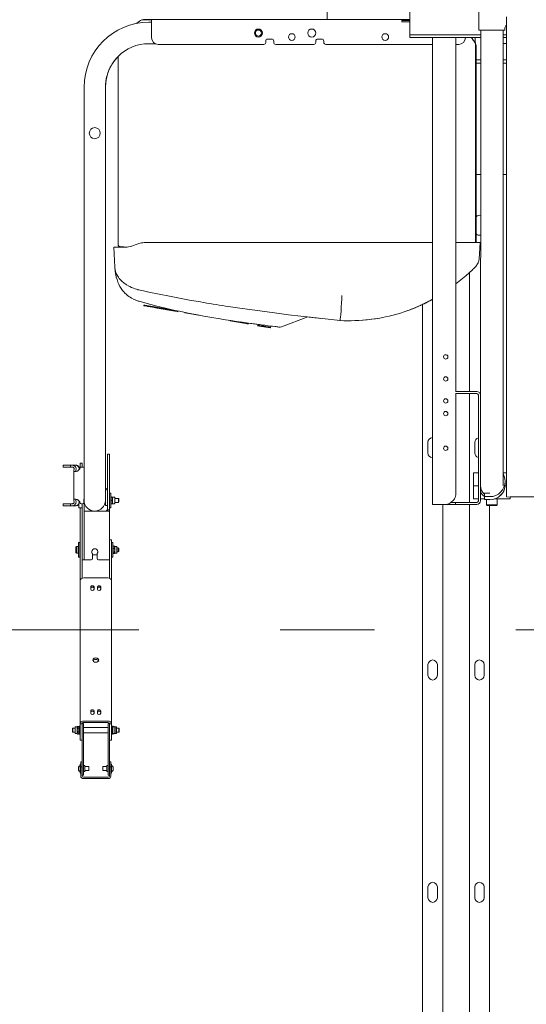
# Model space of a CAD drawing. Header units: millimetres. Extents: x -47038 to 86296, y -75637 to 48966.
# Tile 64 of 174: x -37646 to -36888, y 29219 to 30694. Entities that reach past the tile are written whole.
import ezdxf

# ---------------------------------------------------------------- set-up
doc = ezdxf.new("R2010")
doc.units = ezdxf.units.MM
doc.linetypes.add('Przerywana podwójnie', pattern=[109.361107, 52.916665, -21.166666, 14.111111, -21.166666])
doc.layers.add('00 - nowa technologia myjni_Nr_pióra__95', color=7, linetype='Continuous', lineweight=20, true_color=0x7c7c7c)
doc.layers.add('410-K Osie główne_Nr_pióra__95', color=7, linetype='Continuous', lineweight=20, true_color=0x7c7c7c)
doc.layers.add('XREF', color=8, linetype='Continuous', lineweight=9)

# ---------------------------------------------------------------- blocks, each defined once
blk = doc.blocks.new('parter 2025.10.15')
at = {"layer": '00 - nowa technologia myjni_Nr_pióra__95', "color": 8, "linetype": 'Continuous', "lineweight": 5}
for p, q in [((127.47, 2538.33), (127.47, 2525.17)), ((139.87, 2523.27), (139.87, 2531.59)), ((139.87, 2523.27), (139.87, 2531.59)), ((150.19, 2523.63), (150.19, 2529.13)), ((150.19, 2529.13), (150.19, 2523.63)), ((101.17, 2525.18), (99.95, 2525.18)), ((99.98, 2525.17), (99.95, 2525.17)), ((101.17, 2525.17), (99.98, 2525.17)), ((101.17, 2524.78), (100.77, 2524.78)), ((101.17, 2525.18), (101.17, 2524.44)), ((139.87, 2525.18), (101.17, 2525.18)), ((130.67, 2525.18), (139.87, 2525.18)), ((138.67, 2525.02), (138.67, 2524.89)), ((138.72, 2525.05), (139.87, 2525.05)), ((139.87, 2524.85), (138.72, 2524.85)), ((154.34, 2525.62), (154.33, 2453.69)), ((101.17, 2524.44), (101.17, 2522.48)), ((139.87, 2523.27), (139.87, 2522.93)), ((139.87, 2523.27), (139.87, 2522.93)), ((154.09, 2523.63), (150.19, 2523.63)), ((150.19, 2523.63), (150.49, 2523.63)), ((150.44, 2455.37), (150.46, 2523.63)), ((154.09, 2523.63), (153.79, 2523.63)), ((153.81, 2455.37), (153.83, 2523.63)), ((154.09, 2523.63), (154.09, 2523.93)), ((154.09, 2523.63), (154.09, 2523.93)), ((118.27, 2521.98), (118.27, 2521.78)), ((119.17, 2522.28), (118.57, 2522.28)), ((119.47, 2521.78), (119.47, 2521.98)), ((125.77, 2521.98), (125.77, 2521.78)), ((126.67, 2522.28), (126.07, 2522.28)), ((126.97, 2521.78), (126.97, 2521.98)), ((141.37, 2522.93), (139.87, 2522.93)), ((139.87, 2522.53), (139.87, 2522.93)), ((141.37, 2522.93), (139.87, 2522.93)), ((139.87, 2522.53), (139.87, 2522.93)), ((141.37, 2522.53), (139.87, 2522.53)), ((141.37, 2522.53), (139.87, 2522.53)), ((150.46, 2522.93), (141.37, 2522.93)), ((150.46, 2522.93), (141.37, 2522.93)), ((150.46, 2522.53), (141.37, 2522.53)), ((150.46, 2522.53), (141.37, 2522.53)), ((143.22, 2452.58), (143.22, 2522.53)), ((146.72, 2469.48), (146.72, 2522.53)), ((148.17, 2522.48), (148.17, 2522.53)), ((149.64, 2521.98), (149.61, 2522.53)), ((149.64, 2521.96), (149.64, 2521.98)), ((149.66, 2521.68), (149.64, 2521.96)), ((149.67, 2521.44), (149.66, 2521.68)), ((154.34, 2522.93), (153.83, 2522.93)), ((154.34, 2522.93), (153.83, 2522.93)), ((154.34, 2522.53), (153.83, 2522.53)), ((154.34, 2522.53), (153.83, 2522.53)), ((101.73, 2521.58), (100.77, 2521.58)), ((102.17, 2521.48), (117.97, 2521.48)), ((119.77, 2521.48), (125.47, 2521.48)), ((127.27, 2521.48), (143.22, 2521.48)), ((146.72, 2521.48), (147.17, 2521.48)), ((149.67, 2521.4), (149.67, 2521.4)), ((149.67, 2521.37), (149.67, 2521.4)), ((149.67, 2491.81), (149.67, 2521.37)), ((149.77, 2521.3), (149.77, 2520.82)), ((149.77, 2520.8), (149.77, 2520.7)), ((149.77, 2491.81), (149.77, 2520.7)), ((154.34, 2521.63), (153.83, 2521.63)), ((96.17, 2519.67), (96.17, 2491.49)), ((149.77, 2519.18), (150.46, 2519.18)), ((153.83, 2519.18), (154.33, 2519.18)), ((154.33, 2519.18), (154.34, 2519.18)), ((150.46, 2518.68), (149.77, 2518.68)), ((154.33, 2518.68), (153.83, 2518.68)), ((154.33, 2518.68), (154.34, 2518.68)), ((91.07, 2461.28), (91.07, 2515.08)), ((94.27, 2515.08), (94.27, 2461.28)), ((94.27, 2461.28), (94.27, 2515.08)), ((149.77, 2501.98), (150.45, 2501.98)), ((153.82, 2501.98), (154.34, 2501.98)), ((95.55, 2491.11), (95.51, 2491.11)), ((95.51, 2491.11), (95.68, 2488.12)), ((97.23, 2491.11), (95.55, 2491.11)), ((96.17, 2491.49), (96.17, 2491.49)), ((96.17, 2491.49), (96.17, 2491.48)), ((96.45, 2491.19), (97.58, 2491.13)), ((96.45, 2491.18), (97.55, 2491.13)), ((100.4, 2491.81), (100.47, 2491.81)), ((100.47, 2491.81), (143.22, 2491.81)), ((121.26, 2491.81), (121.54, 2491.81)), ((124.29, 2491.81), (124.58, 2491.81)), ((148.32, 2491.81), (146.72, 2491.81)), ((150.3, 2491.81), (148.32, 2491.81)), ((150.22, 2489.33), (150.37, 2491.81)), ((150.3, 2491.81), (150.37, 2491.81)), ((150.22, 2489.32), (150.22, 2489.33)), ((149.25, 2487.74), (149.22, 2487.7)), ((95.73, 2487.48), (95.73, 2487.54)), ((148.77, 2487.29), (148.77, 2469.48)), ((99.19, 2484.73), (99.2, 2484.73)), ((99.28, 2483), (99.28, 2483)), ((99.28, 2483), (99.3, 2483)), ((100.01, 2482.34), (100.03, 2482.44)), ((100.01, 2482.34), (100.15, 2482.32)), ((100.03, 2482.44), (100.16, 2482.42)), ((100.14, 2482.32), (100.16, 2482.42)), ((100.14, 2482.32), (100.16, 2482.42)), ((100.14, 2482.32), (100.15, 2482.32)), ((100.15, 2482.32), (100.16, 2482.42)), ((100.15, 2482.32), (105, 2481.46)), ((100.16, 2482.42), (105.01, 2481.56)), ((100.16, 2482.42), (100.16, 2482.42)), ((100.57, 2482.24), (101.31, 2482.11)), ((100.85, 2482.57), (100.86, 2482.57)), ((101.31, 2482.11), (102.03, 2481.99)), ((102.03, 2481.99), (104.65, 2481.52)), ((141.44, 2482.38), (141.49, 2482.4)), ((141.49, 2482.4), (141.6, 2482.46)), ((141.77, 2482.54), (141.77, 2135.4)), ((142.17, 2482.73), (142.3, 2482.8)), ((105, 2481.46), (105.01, 2481.56)), ((105, 2481.46), (105.12, 2481.44)), ((105.01, 2481.56), (105.14, 2481.54)), ((105.12, 2481.44), (105.14, 2481.54)), ((106.16, 2481.26), (106.17, 2481.33)), ((108.49, 2480.85), (106.16, 2481.26)), ((108.49, 2480.85), (108.49, 2480.88)), ((124.6, 2480.65), (120.62, 2479.18)), ((112.91, 2480.07), (112.92, 2480.13)), ((115.58, 2479.6), (112.91, 2480.07)), ((115.6, 2479.7), (114.43, 2479.9)), ((115.58, 2479.6), (115.6, 2479.7)), ((115.63, 2479.59), (115.58, 2479.6)), ((115.65, 2479.69), (115.6, 2479.7)), ((115.63, 2479.59), (115.65, 2479.69)), ((115.63, 2479.59), (115.65, 2479.69)), ((115.63, 2479.59), (115.65, 2479.69)), ((115.63, 2479.59), (115.65, 2479.69)), ((115.63, 2479.59), (115.65, 2479.69)), ((115.63, 2479.59), (115.65, 2479.69)), ((115.63, 2479.59), (115.65, 2479.69)), ((116.79, 2479.57), (116.8, 2479.57)), ((117.06, 2479.34), (117.08, 2479.43)), ((117.34, 2479.29), (117.06, 2479.34)), ((117.36, 2479.38), (117.08, 2479.43)), ((117.34, 2479.29), (117.36, 2479.38)), ((118.92, 2479.01), (117.34, 2479.29)), ((117.35, 2479.5), (117.57, 2479.47)), ((118.94, 2479.11), (117.36, 2479.38)), ((118.28, 2479.38), (118.27, 2479.38)), ((118.28, 2479.38), (118.27, 2479.38)), ((118.28, 2479.38), (118.27, 2479.38)), ((118.28, 2479.38), (118.27, 2479.38)), ((118.28, 2479.38), (118.27, 2479.38)), ((118.28, 2479.38), (118.27, 2479.38)), ((118.28, 2479.38), (118.27, 2479.38)), ((118.28, 2479.38), (118.27, 2479.38)), ((118.92, 2479.01), (118.94, 2479.11)), ((118.96, 2479), (118.92, 2479.01)), ((118.98, 2479.1), (118.94, 2479.11)), ((118.96, 2479), (118.98, 2479.1)), ((120.62, 2479.18), (120.62, 2479.18)), ((129.42, 2480.12), (129.42, 2480.11)), ((132.84, 2480.18), (132.84, 2480.17)), ((132.94, 2480.18), (132.94, 2480.18)), ((146.77, 2469.48), (146.67, 2469.48)), ((146.77, 2469.18), (146.67, 2469.18)), ((146.72, 2453.99), (146.72, 2469.18)), ((149.87, 2469.48), (146.77, 2469.48)), ((149.87, 2469.18), (146.77, 2469.18)), ((148.77, 2469.18), (148.77, 2452.88)), ((150.12, 2468.93), (150.12, 2453.13)), ((150.42, 2453.13), (150.42, 2468.93)), ((91.07, 2453.17), (91.07, 2461.28)), ((94.27, 2453.18), (94.27, 2461.28)), ((94.27, 2461.28), (94.27, 2457.4)), ((142.57, 2460.28), (142.57, 2461.88)), ((149.57, 2460.28), (149.57, 2461.88)), ((150.44, 2461.49), (150.42, 2461.47)), ((94.57, 2459.08), (94.57, 2460.08)), ((94.57, 2460.08), (94.87, 2460.08)), ((94.87, 2459.08), (94.87, 2460.08)), ((150.42, 2461.1), (150.42, 2458.82)), ((88.36, 2458.48), (87.92, 2458.48)), ((87.92, 2458.18), (87.92, 2458.48)), ((88.36, 2458.48), (89.05, 2458.48)), ((89.05, 2458.48), (89.27, 2458.48)), ((89.05, 2458.48), (89.05, 2458.18)), ((89.74, 2458.48), (89.27, 2458.48)), ((89.75, 2458.48), (89.82, 2458.48)), ((90.47, 2458.78), (90.47, 2458.28)), ((90.77, 2458.78), (90.47, 2458.78)), ((90.47, 2458.28), (90.47, 2458.07)), ((90.77, 2458.78), (90.77, 2458.28)), ((90.77, 2458.28), (90.77, 2458.18)), ((94.57, 2452.82), (94.57, 2459.08)), ((94.87, 2452.82), (94.87, 2459.08)), ((150.42, 2458.82), (150.42, 2458.35)), ((88.36, 2458.18), (87.92, 2458.18)), ((89.05, 2458.18), (88.36, 2458.18)), ((89.05, 2458.18), (89.27, 2458.18)), ((89.53, 2457.57), (89.53, 2453.28)), ((91.07, 2458.18), (90.65, 2458.18)), ((94.29, 2454.32), (94.29, 2457.18)), ((149.38, 2455.37), (149.38, 2457.32)), ((149.38, 2457.32), (150.12, 2457.32)), ((150.42, 2457.32), (150.44, 2457.32)), ((153.81, 2457.32), (154.33, 2457.32)), ((149.38, 2455.37), (149.38, 2453.42)), ((149.38, 2455.37), (149.68, 2455.37)), ((149.38, 2455.37), (149.68, 2455.37)), ((149.68, 2455.37), (150.12, 2455.37)), ((149.68, 2455.37), (150.12, 2455.37)), ((150.42, 2455.37), (150.44, 2455.37)), ((150.42, 2455.37), (150.44, 2455.37)), ((154.33, 2455.37), (154.11, 2455.37)), ((154.33, 2455.37), (154.11, 2455.37)), ((154.12, 2456.04), (154.12, 2455.57)), ((94.27, 2452.93), (94.27, 2454.22)), ((94.87, 2453.59), (94.87, 2454.28)), ((95.07, 2454.28), (94.87, 2454.28)), ((95.07, 2453.59), (95.07, 2454.28)), ((151.82, 2454.25), (151.02, 2454.25)), ((151.02, 2454.25), (151.02, 2453.76)), ((87.92, 2452.68), (88.36, 2452.68)), ((87.92, 2452.68), (87.92, 2452.38)), ((87.92, 2452.38), (88.36, 2452.38)), ((89.05, 2452.68), (88.36, 2452.68)), ((88.36, 2452.38), (89.05, 2452.38)), ((89.05, 2452.38), (89.05, 2452.68)), ((89.27, 2452.68), (89.05, 2452.68)), ((89.27, 2452.38), (89.05, 2452.38)), ((89.27, 2452.38), (89.74, 2452.38)), ((89.82, 2452.38), (89.74, 2452.38)), ((90.27, 2452.08), (90.27, 2452.72)), ((90.65, 2452.68), (90.84, 2452.68)), ((90.77, 2444.78), (90.77, 2452.68)), ((91.04, 2452.88), (91.04, 2453.18)), ((91.07, 2444.78), (91.07, 2453.17)), ((91.1, 2452.88), (91.07, 2452.88)), ((94.27, 2452.88), (94.24, 2452.88)), ((94.27, 2452.93), (94.27, 2452.43)), ((94.57, 2452.43), (94.27, 2452.43)), ((94.57, 2452.65), (94.57, 2452.82)), ((94.57, 2452.33), (94.57, 2452.65)), ((94.57, 2452.16), (94.57, 2452.33)), ((94.87, 2452.08), (94.87, 2453.59)), ((94.87, 2452.65), (94.87, 2452.82)), ((94.87, 2452.33), (94.87, 2452.65)), ((94.87, 2452.16), (94.87, 2452.33)), ((95.07, 2453.62), (95.1, 2453.68)), ((95.07, 2453.56), (95.07, 2453.62)), ((95.07, 2452.08), (95.07, 2453.59)), ((95.07, 2452.73), (95.07, 2453.56)), ((95.07, 2452.73), (95.1, 2452.68)), ((95.3, 2453.68), (95.14, 2453.68)), ((95.14, 2453.66), (95.14, 2453.67)), ((95.3, 2453.67), (95.14, 2453.67)), ((95.3, 2453.66), (95.14, 2453.66)), ((95.14, 2453.16), (95.14, 2453.18)), ((95.3, 2453.18), (95.14, 2453.18)), ((95.3, 2453.16), (95.14, 2453.16)), ((95.14, 2452.67), (95.14, 2452.69)), ((95.3, 2452.69), (95.14, 2452.69)), ((95.3, 2452.67), (95.14, 2452.67)), ((95.3, 2453.66), (95.3, 2453.67)), ((95.3, 2453.16), (95.3, 2453.18)), ((95.3, 2452.67), (95.3, 2452.69)), ((95.33, 2453.61), (95.33, 2453.68)), ((95.59, 2453.68), (95.33, 2453.68)), ((95.33, 2453.42), (95.33, 2453.61)), ((95.33, 2452.92), (95.33, 2453.42)), ((95.33, 2452.68), (95.33, 2452.92)), ((95.59, 2452.68), (95.33, 2452.68)), ((95.67, 2453.54), (95.67, 2453.59)), ((95.67, 2452.76), (95.67, 2453.54)), ((96.21, 2453.48), (95.67, 2453.48)), ((96.21, 2452.88), (95.67, 2452.88)), ((96.21, 2453.44), (96.21, 2453.48)), ((96.27, 2453.41), (96.21, 2453.48)), ((96.21, 2452.88), (96.21, 2453.44)), ((96.27, 2452.94), (96.21, 2452.88)), ((96.27, 2453.38), (96.27, 2453.41)), ((96.27, 2452.94), (96.27, 2453.38)), ((143.22, 2452.58), (143.77, 2452.58)), ((143.77, 2452.58), (145.3, 2452.58)), ((144.07, 2452.58), (144.38, 2452.58)), ((144.45, 2452.58), (144.64, 2452.58)), ((144.64, 2452.58), (144.71, 2452.58)), ((146.5, 2452.58), (144.71, 2452.58)), ((144.77, 2452.58), (144.77, 2133.08)), ((146.43, 2453.28), (146.01, 2452.87)), ((146.5, 2452.88), (146.02, 2452.88)), ((146.5, 2452.88), (146.58, 2452.88)), ((146.5, 2452.58), (146.58, 2452.58)), ((146.67, 2452.88), (146.58, 2452.88)), ((146.67, 2452.58), (146.58, 2452.58)), ((146.67, 2452.88), (146.77, 2452.88)), ((146.67, 2452.88), (146.67, 2452.58)), ((146.67, 2452.58), (146.77, 2452.58)), ((149.87, 2452.88), (146.77, 2452.88)), ((146.77, 2452.58), (149.87, 2452.58)), ((148.77, 2452.58), (148.77, 2133.08)), ((150.12, 2453.42), (149.38, 2453.42)), ((151.02, 2453.42), (150.42, 2453.42)), ((151.02, 2453.76), (151.82, 2453.76)), ((151.02, 2453.76), (151.02, 2453.29)), ((151.02, 2453.29), (151.82, 2453.29)), ((151.33, 2453.29), (151.33, 2452.52)), ((152.51, 2452.52), (151.33, 2452.52)), ((151.43, 2452.42), (151.33, 2452.52)), ((152.46, 2452.42), (151.43, 2452.42)), ((151.77, 2452.42), (151.77, 2135.4)), ((152.83, 2452.42), (152.46, 2452.42)), ((152.93, 2453.39), (152.51, 2453.39)), ((152.93, 2452.52), (152.51, 2452.52)), ((152.89, 2453.42), (152.61, 2453.42)), ((152.83, 2452.42), (152.93, 2452.52)), ((154.88, 2453.42), (152.89, 2453.42)), ((152.89, 2453.42), (152.93, 2453.39)), ((152.93, 2453.39), (152.93, 2452.52)), ((154.33, 2453.69), (331.58, 2453.65)), ((328.91, 2453.65), (154.88, 2453.69)), ((154.88, 2453.69), (154.88, 2453.42)), ((90.47, 2452.08), (90.27, 2452.08)), ((90.77, 2452.08), (90.27, 2452.08)), ((90.47, 2452.08), (90.47, 2448.53)), ((91.07, 2451.58), (94.32, 2451.58)), ((92.37, 2451.58), (92.37, 2451.6)), ((92.97, 2451.6), (92.97, 2451.58)), ((92.97, 2451.58), (92.97, 2451.6)), ((94.32, 2451.58), (94.87, 2451.58)), ((94.57, 2451.98), (94.57, 2452.16)), ((94.57, 2451.78), (94.57, 2451.98)), ((94.57, 2451.58), (94.57, 2451.78)), ((94.57, 2451.78), (94.87, 2451.78)), ((94.87, 2451.98), (94.87, 2452.16)), ((95.07, 2452.08), (94.87, 2452.08)), ((94.87, 2451.78), (94.87, 2451.98)), ((94.87, 2451.58), (94.87, 2451.78)), ((94.87, 2451.58), (94.87, 2446.7)), ((91.07, 2446.33), (91.07, 2450.53)), ((90.47, 2447.47), (90.47, 2448.53)), ((90.25, 2446.19), (90.25, 2446.88)), ((90.45, 2446.88), (90.25, 2446.88)), ((90.45, 2446.19), (90.45, 2446.88)), ((90.47, 2447.47), (90.47, 2441.57)), ((94.87, 2447.28), (94.87, 2446.84)), ((94.87, 2447.28), (95.17, 2447.28)), ((94.87, 2441.57), (94.87, 2446.84)), ((95.17, 2447.28), (95.17, 2446.84)), ((95.17, 2441.57), (95.17, 2446.84)), ((95.19, 2446.48), (95.17, 2446.5)), ((95.19, 2446.48), (95.17, 2446.5)), ((95.19, 2446.19), (95.19, 2446.88)), ((95.39, 2446.88), (95.19, 2446.88)), ((95.39, 2446.19), (95.39, 2446.88)), ((89.85, 2446.22), (89.91, 2446.28)), ((89.85, 2446.21), (89.85, 2446.22)), ((89.85, 2445.34), (89.85, 2446.21)), ((89.85, 2445.34), (89.91, 2445.28)), ((89.91, 2446.27), (89.91, 2446.28)), ((90.19, 2446.28), (89.91, 2446.28)), ((89.91, 2445.28), (89.91, 2446.27)), ((90.19, 2445.28), (89.91, 2445.28)), ((90.19, 2445.28), (89.91, 2445.28)), ((90.25, 2446.22), (90.19, 2446.28)), ((90.19, 2446.27), (90.19, 2446.28)), ((90.25, 2446.22), (90.19, 2446.28)), ((90.19, 2445.28), (90.19, 2446.27)), ((90.25, 2445.34), (90.19, 2445.28)), ((90.25, 2445.34), (90.19, 2445.28)), ((90.25, 2444.68), (90.25, 2446.19)), ((90.45, 2446.23), (90.47, 2446.25)), ((90.45, 2445.56), (90.45, 2446.23)), ((90.45, 2444.68), (90.45, 2446.19)), ((90.45, 2445.33), (90.45, 2445.56)), ((90.45, 2445.33), (90.47, 2445.31)), ((90.77, 2445.65), (90.77, 2441.57)), ((91.07, 2445.23), (91.07, 2444.33)), ((92.32, 2445.13), (92.32, 2444.48)), ((93.02, 2445.03), (92.32, 2445.03)), ((93.02, 2445.03), (92.32, 2445.03)), ((93.02, 2445.13), (93.02, 2444.48)), ((95.19, 2445.08), (95.17, 2445.06)), ((95.19, 2445.08), (95.17, 2445.06)), ((95.19, 2444.68), (95.19, 2446.19)), ((95.39, 2446.22), (95.44, 2446.32)), ((95.39, 2445.33), (95.39, 2446.22)), ((95.39, 2446.22), (95.39, 2446.22)), ((95.39, 2444.68), (95.39, 2446.19)), ((95.39, 2445.33), (95.44, 2445.24)), ((95.46, 2446.34), (95.46, 2446.34)), ((95.62, 2446.34), (95.46, 2446.34)), ((95.62, 2446.34), (95.46, 2446.34)), ((95.46, 2445.98), (95.46, 2446)), ((95.62, 2446), (95.46, 2446)), ((95.62, 2445.98), (95.46, 2445.98)), ((95.46, 2445.42), (95.46, 2445.44)), ((95.62, 2445.44), (95.46, 2445.44)), ((95.62, 2445.42), (95.46, 2445.42)), ((95.46, 2445.21), (95.46, 2445.21)), ((95.62, 2445.21), (95.46, 2445.21)), ((95.62, 2446.34), (95.62, 2446.34)), ((95.62, 2446.34), (95.62, 2446.34)), ((95.62, 2445.98), (95.62, 2446)), ((95.62, 2445.42), (95.62, 2445.44)), ((95.62, 2445.21), (95.62, 2445.21)), ((95.62, 2445.21), (95.62, 2445.21)), ((95.65, 2446.28), (95.63, 2446.32)), ((95.65, 2446.28), (95.63, 2446.31)), ((95.65, 2445.28), (95.63, 2445.24)), ((95.65, 2445.28), (95.63, 2445.24)), ((95.63, 2445.24), (95.64, 2445.25)), ((95.65, 2446.27), (95.65, 2446.28)), ((95.91, 2446.28), (95.65, 2446.28)), ((95.65, 2446.17), (95.65, 2446.27)), ((95.65, 2445.71), (95.65, 2446.17)), ((95.65, 2445.31), (95.65, 2445.71)), ((95.65, 2445.28), (95.65, 2445.31)), ((95.91, 2445.28), (95.65, 2445.28)), ((95.91, 2445.28), (95.65, 2445.28)), ((95.99, 2446.19), (95.99, 2446.19)), ((95.99, 2445.36), (95.99, 2446.19)), ((96.19, 2446.08), (95.99, 2446.08)), ((96.19, 2445.48), (95.99, 2445.48)), ((96.19, 2445.48), (95.99, 2445.48)), ((96.25, 2446.01), (96.19, 2446.08)), ((96.19, 2446.07), (96.19, 2446.08)), ((96.25, 2446.01), (96.19, 2446.08)), ((96.19, 2445.48), (96.19, 2446.07)), ((96.25, 2445.54), (96.19, 2445.48)), ((96.25, 2445.54), (96.19, 2445.48)), ((96.25, 2445.54), (96.25, 2446.01)), ((96.25, 2446.01), (96.25, 2446.01)), ((90.45, 2444.68), (90.25, 2444.68)), ((90.45, 2444.68), (90.25, 2444.68)), ((90.77, 2444.28), (90.77, 2444.78)), ((90.77, 2444.28), (91.07, 2444.28)), ((91.07, 2444.28), (91.07, 2444.78)), ((91.12, 2444.28), (92.12, 2444.28)), ((93.22, 2444.28), (94.32, 2444.28)), ((94.87, 2444.28), (94.32, 2444.28)), ((95.39, 2444.68), (95.19, 2444.68)), ((95.39, 2444.68), (95.19, 2444.68)), ((90.47, 2441.57), (90.47, 2441.43)), ((90.47, 2441.25), (90.47, 2441.43)), ((90.47, 2441.25), (90.47, 2441.18)), ((90.47, 2441.18), (90.47, 2419.75)), ((90.77, 2441.57), (90.77, 2441.53)), ((91.02, 2441.57), (94.62, 2441.57)), ((94.87, 2441.53), (94.87, 2441.57)), ((95.17, 2441.43), (95.17, 2441.57)), ((95.17, 2441.25), (95.17, 2441.43)), ((95.17, 2441.18), (95.17, 2441.25)), ((95.17, 2441.18), (95.17, 2419.75)), ((92.07, 2440.22), (92.07, 2439.87)), ((92.57, 2440.22), (92.57, 2439.87)), ((93.07, 2440.22), (93.07, 2439.87)), ((93.57, 2440.22), (93.57, 2439.87)), ((142.57, 2426.98), (142.57, 2428.58)), ((143.97, 2428.58), (143.97, 2426.98)), ((149.57, 2426.98), (149.57, 2428.58)), ((150.97, 2428.58), (150.97, 2426.98)), ((92.07, 2421.66), (92.07, 2421.31)), ((92.57, 2421.66), (92.57, 2421.31)), ((93.07, 2421.66), (93.07, 2421.31)), ((93.57, 2421.66), (93.57, 2421.31)), ((94.62, 2420.14), (91.02, 2420.14)), ((94.62, 2419.93), (91.02, 2419.93)), ((94.62, 2419.93), (91.02, 2419.93)), ((89.33, 2419), (89.39, 2419.06)), ((89.33, 2419), (89.33, 2418.89)), ((89.33, 2418.89), (89.33, 2418.53)), ((89.33, 2418.53), (89.39, 2418.46)), ((89.39, 2419.06), (89.39, 2418.92)), ((89.39, 2419.06), (89.71, 2419.06)), ((89.39, 2418.92), (89.39, 2418.46)), ((89.39, 2418.46), (89.71, 2418.46)), ((89.71, 2419.18), (89.71, 2418.99)), ((89.71, 2418.99), (89.71, 2418.35)), ((89.79, 2419.26), (90.05, 2419.26)), ((90.05, 2419.26), (90.07, 2419.32)), ((90.05, 2419.26), (90.05, 2419.21)), ((90.05, 2419.21), (90.05, 2419.03)), ((90.05, 2419.03), (90.05, 2418.79)), ((90.05, 2418.79), (90.05, 2418.35)), ((90.08, 2419.33), (90.07, 2419.32)), ((90.08, 2419.33), (90.24, 2419.33)), ((90.08, 2419.09), (90.24, 2419.09)), ((90.08, 2419.09), (90.08, 2419.07)), ((90.08, 2419.07), (90.24, 2419.07)), ((90.08, 2419.07), (90.08, 2419.07)), ((90.08, 2418.52), (90.24, 2418.52)), ((90.08, 2418.52), (90.08, 2418.5)), ((90.08, 2418.5), (90.24, 2418.5)), ((90.24, 2419.33), (90.24, 2419.32)), ((90.31, 2419.21), (90.24, 2419.32)), ((90.24, 2419.09), (90.24, 2419.07)), ((90.24, 2418.52), (90.24, 2418.5)), ((90.31, 2419.32), (90.35, 2419.36)), ((90.31, 2419.32), (90.31, 2418.3)), ((90.35, 2419.36), (90.35, 2418.26)), ((90.35, 2419.36), (90.47, 2419.36)), ((90.47, 2419.75), (90.47, 2419.74)), ((90.47, 2419.74), (90.47, 2419.71)), ((90.77, 2419.74), (90.47, 2419.74)), ((90.47, 2417.7), (90.47, 2419.71)), ((90.77, 2419.76), (90.97, 2419.76)), ((90.77, 2419.75), (90.77, 2419.74)), ((90.77, 2419.75), (90.77, 2418.76)), ((90.77, 2419.74), (90.77, 2419.71)), ((90.77, 2418.85), (90.77, 2419.71)), ((90.77, 2414.38), (90.77, 2418.76)), ((90.97, 2419.76), (90.97, 2418.76)), ((90.97, 2419.16), (94.67, 2419.16)), ((90.97, 2414.38), (90.97, 2418.76)), ((94.67, 2418.76), (94.67, 2419.76)), ((94.87, 2419.76), (94.67, 2419.76)), ((94.67, 2418.76), (94.67, 2414.38)), ((94.87, 2419.74), (94.87, 2419.75)), ((94.87, 2419.71), (94.87, 2419.74)), ((94.87, 2419.74), (95.17, 2419.74)), ((94.87, 2419.71), (94.87, 2417.26)), ((94.87, 2418.76), (94.87, 2418.85)), ((94.87, 2418.76), (94.87, 2414.38)), ((95.17, 2419.74), (95.17, 2419.75)), ((95.17, 2419.71), (95.17, 2419.74)), ((95.17, 2419.71), (95.17, 2417.26)), ((95.17, 2419.68), (95.17, 2419.71)), ((95.17, 2419.51), (95.17, 2419.68)), ((95.17, 2418.51), (95.17, 2419.36)), ((95.29, 2419.36), (95.17, 2419.36)), ((95.17, 2418.16), (95.17, 2418.51)), ((95.29, 2418.51), (95.29, 2419.36)), ((95.33, 2419.32), (95.29, 2419.36)), ((95.33, 2419.32), (95.29, 2419.36)), ((95.29, 2418.16), (95.29, 2418.51)), ((95.33, 2418.52), (95.33, 2419.32)), ((95.33, 2419.21), (95.37, 2419.28)), ((95.33, 2419.2), (95.39, 2419.26)), ((95.33, 2419.2), (95.33, 2419)), ((95.33, 2419), (95.33, 2418.32)), ((95.33, 2418.2), (95.33, 2418.52)), ((95.39, 2419.26), (95.39, 2419.03)), ((95.39, 2419.26), (95.67, 2419.26)), ((95.39, 2419.03), (95.39, 2418.26)), ((95.4, 2419.31), (95.4, 2419.32)), ((95.56, 2419.32), (95.4, 2419.32)), ((95.56, 2419.31), (95.4, 2419.31)), ((95.56, 2419.31), (95.56, 2419.32)), ((95.56, 2419.32), (95.56, 2419.32)), ((95.59, 2419.26), (95.58, 2419.28)), ((95.67, 2419.26), (95.67, 2419.03)), ((95.73, 2419.2), (95.67, 2419.26)), ((95.85, 2419.26), (95.67, 2419.26)), ((95.67, 2419.03), (95.67, 2418.26)), ((95.73, 2419.2), (95.73, 2419)), ((95.73, 2419), (95.73, 2418.32)), ((95.93, 2419.17), (95.93, 2419.18)), ((95.93, 2418.35), (95.93, 2419.17)), ((96.25, 2419.06), (95.93, 2419.06)), ((96.25, 2418.46), (95.93, 2418.46)), ((96.25, 2418.46), (96.25, 2419.06)), ((96.25, 2419.06), (96.25, 2419.06)), ((96.31, 2419), (96.25, 2419.06)), ((96.31, 2418.53), (96.25, 2418.46)), ((96.31, 2418.53), (96.31, 2419)), ((96.31, 2419), (96.31, 2419)), ((89.79, 2418.26), (90.05, 2418.26)), ((90.05, 2418.26), (89.97, 2418.26)), ((90.05, 2418.35), (90.05, 2418.26)), ((90.05, 2418.26), (90.07, 2418.2)), ((90.08, 2418.19), (90.07, 2418.2)), ((90.08, 2418.2), (90.08, 2418.19)), ((90.08, 2418.2), (90.24, 2418.2)), ((90.08, 2418.19), (90.24, 2418.19)), ((90.31, 2418.32), (90.24, 2418.2)), ((90.24, 2418.2), (90.24, 2418.19)), ((90.24, 2418.19), (90.24, 2418.2)), ((90.31, 2418.3), (90.31, 2418.2)), ((90.31, 2418.2), (90.35, 2418.16)), ((90.35, 2418.26), (90.35, 2418.16)), ((90.35, 2418.16), (90.47, 2418.16)), ((90.35, 2418.16), (90.47, 2418.16)), ((90.47, 2417.26), (90.47, 2417.7)), ((90.77, 2417.26), (90.47, 2417.26)), ((90.77, 2417.26), (90.47, 2417.26)), ((90.97, 2418.36), (94.67, 2418.36)), ((90.97, 2418.36), (94.67, 2418.36)), ((94.87, 2417.26), (95.17, 2417.26)), ((94.87, 2417.26), (95.17, 2417.26)), ((95.29, 2418.16), (95.17, 2418.16)), ((95.29, 2418.16), (95.17, 2418.16)), ((95.33, 2418.2), (95.29, 2418.16)), ((95.33, 2418.2), (95.29, 2418.16)), ((95.33, 2418.32), (95.39, 2418.26)), ((95.33, 2418.32), (95.37, 2418.24)), ((95.39, 2418.26), (95.67, 2418.26)), ((95.4, 2418.21), (95.4, 2418.21)), ((95.56, 2418.21), (95.4, 2418.21)), ((95.56, 2418.21), (95.56, 2418.21)), ((95.59, 2418.26), (95.58, 2418.24)), ((95.85, 2418.26), (95.59, 2418.26)), ((95.73, 2418.32), (95.67, 2418.26)), ((90.57, 2413.51), (90.57, 2414.01)), ((90.57, 2414.01), (90.77, 2414.01)), ((90.77, 2414.38), (90.77, 2413.95)), ((90.97, 2414.38), (90.97, 2413.95)), ((94.67, 2413.95), (94.67, 2414.38)), ((94.87, 2413.95), (94.87, 2414.38)), ((95.07, 2414.01), (94.87, 2414.01)), ((94.87, 2413.51), (94.87, 2414.01)), ((95.07, 2413.51), (95.07, 2414.01)), ((90.24, 2413.24), (90.24, 2413.24)), ((90.24, 2413.24), (90.24, 2413.14)), ((90.24, 2413.14), (90.24, 2413.13)), ((90.24, 2413.14), (90.24, 2413.14)), ((90.24, 2413.14), (90.24, 2413.13)), ((90.24, 2413.13), (90.24, 2413.12)), ((90.24, 2413.12), (90.24, 2412.91)), ((90.24, 2412.9), (90.24, 2412.91)), ((90.24, 2412.91), (90.24, 2412.91)), ((90.24, 2412.91), (90.24, 2412.9)), ((90.24, 2412.9), (90.24, 2412.79)), ((90.24, 2412.78), (90.24, 2412.79)), ((90.24, 2412.78), (90.24, 2412.79)), ((90.47, 2413.01), (90.47, 2413.69)), ((90.57, 2413.69), (90.47, 2413.69)), ((90.47, 2412.33), (90.47, 2413.01)), ((90.57, 2413.51), (90.57, 2413.26)), ((90.57, 2413.26), (90.57, 2412.76)), ((90.57, 2413.26), (90.77, 2413.26)), ((90.57, 2412.76), (90.57, 2411.9)), ((90.77, 2413.95), (90.77, 2413.51)), ((90.77, 2413.51), (90.77, 2413.26)), ((90.77, 2412.51), (90.77, 2413.51)), ((90.77, 2413.26), (90.77, 2412.76)), ((90.77, 2412.76), (90.77, 2411.9)), ((90.77, 2412.51), (90.77, 2412.01)), ((90.97, 2413.95), (90.97, 2413.51)), ((90.97, 2412.51), (90.97, 2413.51)), ((90.97, 2412.51), (90.97, 2412.01)), ((91.02, 2413.46), (91.17, 2413.46)), ((91.02, 2412.57), (91.17, 2412.57)), ((91.02, 2412.57), (91.17, 2412.57)), ((91.02, 2412.57), (91.17, 2412.57)), ((91.02, 2412.57), (91.17, 2412.57)), ((91.17, 2413.46), (91.17, 2412.89)), ((91.17, 2413.31), (91.77, 2413.31)), ((91.17, 2412.89), (91.17, 2412.57)), ((91.17, 2412.71), (91.77, 2412.71)), ((91.17, 2412.71), (91.77, 2412.71)), ((91.17, 2412.71), (91.77, 2412.71)), ((91.17, 2412.71), (91.77, 2412.71)), ((91.77, 2413.31), (91.77, 2413.01)), ((91.77, 2413.01), (91.77, 2412.71)), ((93.87, 2413.01), (93.87, 2413.31)), ((94.47, 2413.31), (93.87, 2413.31)), ((93.87, 2412.71), (93.87, 2413.01)), ((94.47, 2412.71), (93.87, 2412.71)), ((94.47, 2412.71), (93.87, 2412.71)), ((94.47, 2412.71), (93.87, 2412.71)), ((94.47, 2412.71), (93.87, 2412.71)), ((94.47, 2413.14), (94.47, 2413.46)), ((94.62, 2413.46), (94.47, 2413.46)), ((94.47, 2412.57), (94.47, 2413.14)), ((94.62, 2412.57), (94.47, 2412.57)), ((94.62, 2412.57), (94.47, 2412.57)), ((94.62, 2412.57), (94.47, 2412.57)), ((94.62, 2412.57), (94.47, 2412.57)), ((94.67, 2413.51), (94.67, 2413.95)), ((94.67, 2413.51), (94.67, 2412.51)), ((94.67, 2412.01), (94.67, 2412.51)), ((94.87, 2413.73), (94.87, 2413.95)), ((94.87, 2413.26), (94.87, 2413.51)), ((95.07, 2413.26), (94.87, 2413.26)), ((94.87, 2412.76), (94.87, 2413.26)), ((94.87, 2411.9), (94.87, 2412.76)), ((95.07, 2413.69), (95.07, 2413.01)), ((95.07, 2413.69), (95.17, 2413.69)), ((95.07, 2413.26), (95.07, 2413.51)), ((95.07, 2412.76), (95.07, 2413.26)), ((95.07, 2413.01), (95.07, 2412.33)), ((95.07, 2411.9), (95.07, 2412.76)), ((95.07, 2412.61), (95.07, 2412.62)), ((95.17, 2413.69), (95.17, 2413.01)), ((95.17, 2413.01), (95.17, 2412.33)), ((95.4, 2413.24), (95.4, 2413.24)), ((95.4, 2413.24), (95.4, 2413.24)), ((95.4, 2413.24), (95.4, 2413.24)), ((95.4, 2413.13), (95.4, 2413.24)), ((95.4, 2413.13), (95.4, 2413.12)), ((95.4, 2413.13), (95.4, 2413.12)), ((95.4, 2413.12), (95.4, 2413.12)), ((95.4, 2412.9), (95.4, 2413.12)), ((95.4, 2412.89), (95.4, 2412.9)), ((95.4, 2412.89), (95.4, 2412.9)), ((95.4, 2412.9), (95.4, 2412.9)), ((95.4, 2412.89), (95.4, 2412.89)), ((95.4, 2412.79), (95.4, 2412.89)), ((95.4, 2412.78), (95.4, 2412.79)), ((95.4, 2412.78), (95.4, 2412.79)), ((95.4, 2412.78), (95.4, 2412.79)), ((90.57, 2412.33), (90.47, 2412.33)), ((90.57, 2412.33), (90.47, 2412.33)), ((90.57, 2412.33), (90.47, 2412.33)), ((90.57, 2412.33), (90.47, 2412.33)), ((90.77, 2412.01), (90.97, 2412.01)), ((90.96, 2411.71), (94.68, 2411.71)), ((90.96, 2411.51), (94.68, 2411.51)), ((94.87, 2412.01), (94.67, 2412.01)), ((95.07, 2412.33), (95.17, 2412.33)), ((95.07, 2412.33), (95.17, 2412.33)), ((95.07, 2412.33), (95.17, 2412.33)), ((95.07, 2412.33), (95.17, 2412.33)), ((142.57, 2393.68), (142.57, 2395.28)), ((143.97, 2395.28), (143.97, 2393.68)), ((149.57, 2393.68), (149.57, 2395.28)), ((150.97, 2395.28), (150.97, 2393.68))]:
    blk.add_line(p, q, dxfattribs=at)
for points in [[(138.72, 2525.05), (138.7, 2525.05), (138.68, 2525.04), (138.67, 2525.03), (138.67, 2525.02)], [(138.67, 2524.89), (138.67, 2524.87), (138.68, 2524.86), (138.7, 2524.85), (138.72, 2524.85)], [(96.17, 2519.67), (96.01, 2519.51), (95.87, 2519.34), (95.72, 2519.17), (95.58, 2519), (95.45, 2518.82), (95.33, 2518.63), (95.21, 2518.44), (95.1, 2518.25), (94.99, 2518.06), (94.89, 2517.86), (94.8, 2517.65), (94.72, 2517.45), (94.64, 2517.24), (94.57, 2517.03), (94.51, 2516.82), (94.44, 2516.57), (94.4, 2516.37), (94.36, 2516.19), (94.34, 2516), (94.31, 2515.82), (94.29, 2515.63), (94.28, 2515.45), (94.27, 2515.26), (94.27, 2515.08)], [(96.17, 2491.48), (96.18, 2491.42), (96.2, 2491.35), (96.24, 2491.29), (96.29, 2491.25), (96.31, 2491.23), (96.35, 2491.21), (96.41, 2491.19), (96.45, 2491.18)], [(149.9, 2488.45), (149.99, 2488.59), (150.06, 2488.74), (150.13, 2488.89), (150.17, 2489.02), (150.2, 2489.15), (150.21, 2489.24), (150.22, 2489.32)], [(149.25, 2487.74), (149.4, 2487.87), (149.58, 2488.05), (149.71, 2488.2), (149.84, 2488.36), (149.9, 2488.45)], [(96.1, 2486.76), (96.22, 2486.59), (96.34, 2486.42), (96.42, 2486.32), (96.51, 2486.22), (96.66, 2486.07), (96.81, 2485.93), (96.97, 2485.8)], [(149.22, 2487.7), (148.73, 2487.26), (148.24, 2486.83), (147.74, 2486.41), (147.23, 2486), (146.72, 2485.6)], [(96.97, 2485.8), (97.08, 2485.71), (97.2, 2485.62), (97.32, 2485.54), (97.44, 2485.46), (97.65, 2485.34)], [(99.2, 2484.73), (99.98, 2484.56), (100.76, 2484.39), (102.31, 2484.06), (103.85, 2483.75), (105.37, 2483.46), (106.87, 2483.18), (108.51, 2482.9)], [(129.65, 2483.34), (129.63, 2482.76), (129.59, 2482.18), (129.56, 2481.6), (129.51, 2480.97), (129.48, 2480.65), (129.44, 2480.3), (129.42, 2480.12)], [(99.3, 2483), (100.17, 2482.75), (101.06, 2482.52), (101.96, 2482.29), (102.87, 2482.06), (103.47, 2481.92), (104.08, 2481.78), (104.72, 2481.64), (105.37, 2481.5), (106.65, 2481.23), (107.82, 2481.01), (109.01, 2480.78), (110.21, 2480.57), (111.43, 2480.37), (112.24, 2480.23), (113.06, 2480.11), (113.9, 2479.98), (114.74, 2479.86)], [(115.14, 2481.86), (116.26, 2481.7), (117.38, 2481.55), (119.56, 2481.26), (121.69, 2480.99), (123.54, 2480.77), (125.33, 2480.56), (126.73, 2480.4), (129.42, 2480.1)], [(129.42, 2480.1), (129.96, 2480.09), (130.5, 2480.08), (131.05, 2480.09), (131.6, 2480.1), (132.18, 2480.13), (132.77, 2480.17), (133.28, 2480.21), (133.78, 2480.26), (134.18, 2480.31), (134.57, 2480.37), (134.96, 2480.42), (135.35, 2480.49)], [(135.35, 2480.49), (134.73, 2480.39), (134.11, 2480.3), (133.48, 2480.23), (132.85, 2480.17), (132.22, 2480.13), (131.6, 2480.1)], [(139.57, 2481.61), (139.01, 2481.42), (138.46, 2481.24), (137.9, 2481.07), (137.34, 2480.92), (136.77, 2480.78), (136.21, 2480.65), (135.78, 2480.57), (135.35, 2480.49)], [(131.6, 2480.1), (131.05, 2480.09), (130.5, 2480.08), (129.95, 2480.09), (129.42, 2480.1)], [(89.87, 2457.88), (89.87, 2457.96), (89.85, 2458.05), (89.83, 2458.1), (89.82, 2458.14), (89.79, 2458.18), (89.77, 2458.22), (89.73, 2458.28), (89.68, 2458.32), (89.63, 2458.36), (89.59, 2458.39), (89.55, 2458.41), (89.5, 2458.43), (89.45, 2458.45), (89.36, 2458.47), (89.27, 2458.48)], [(89.74, 2458.48), (89.82, 2458.47), (89.91, 2458.45), (89.99, 2458.41), (90.07, 2458.37), (90.15, 2458.3), (90.21, 2458.23), (90.26, 2458.14), (90.3, 2458.05), (90.33, 2457.96), (90.34, 2457.88)], [(90.41, 2457.91), (90.4, 2458), (90.37, 2458.08), (90.33, 2458.17), (90.28, 2458.24), (90.21, 2458.31), (90.14, 2458.37), (90.06, 2458.42), (89.98, 2458.45), (89.92, 2458.47), (89.86, 2458.47), (89.82, 2458.48)], [(89.57, 2457.88), (89.57, 2457.92), (89.56, 2457.97), (89.54, 2458.01), (89.52, 2458.05), (89.48, 2458.1), (89.43, 2458.14), (89.37, 2458.16), (89.33, 2458.17), (89.27, 2458.18)], [(89.68, 2457.51), (89.61, 2457.51), (89.58, 2457.51), (89.56, 2457.52), (89.55, 2457.53), (89.54, 2457.55), (89.53, 2457.57)], [(90.13, 2457.6), (90.07, 2457.57), (89.99, 2457.54), (89.9, 2457.52), (89.83, 2457.51), (89.72, 2457.51), (89.68, 2457.51)], [(89.86, 2457.52), (89.85, 2457.53), (89.84, 2457.54), (89.83, 2457.56), (89.83, 2457.58)], [(89.27, 2452.68), (89.34, 2452.68), (89.4, 2452.7), (89.46, 2452.74), (89.51, 2452.78), (89.54, 2452.84), (89.56, 2452.88), (89.57, 2452.93), (89.57, 2452.98)], [(89.27, 2452.38), (89.36, 2452.38), (89.46, 2452.4), (89.55, 2452.44), (89.59, 2452.46), (89.63, 2452.49), (89.69, 2452.54), (89.74, 2452.6), (89.79, 2452.66), (89.82, 2452.73), (89.85, 2452.8), (89.87, 2452.89), (89.87, 2452.98)], [(89.53, 2453.28), (89.53, 2453.3), (89.54, 2453.32), (89.55, 2453.33), (89.57, 2453.34), (89.6, 2453.34), (89.63, 2453.34), (89.68, 2453.35)], [(89.68, 2453.35), (89.79, 2453.34), (89.84, 2453.34), (89.91, 2453.33), (89.98, 2453.31), (90.03, 2453.29), (90.08, 2453.27), (90.13, 2453.25)], [(90.34, 2452.98), (90.33, 2452.89), (90.3, 2452.8), (90.26, 2452.71), (90.21, 2452.63), (90.15, 2452.55), (90.08, 2452.49), (89.99, 2452.44), (89.91, 2452.4), (89.84, 2452.39), (89.78, 2452.38), (89.74, 2452.38)], [(89.82, 2452.38), (89.9, 2452.38), (89.99, 2452.4), (90.07, 2452.44), (90.15, 2452.48), (90.21, 2452.54), (90.27, 2452.6)], [(89.83, 2453.27), (89.83, 2453.29), (89.84, 2453.31), (89.85, 2453.32), (89.86, 2453.33)], [(95.14, 2453.67), (95.11, 2453.67), (95.1, 2453.68)], [(95.1, 2453.68), (95.11, 2453.68), (95.14, 2453.68)], [(95.14, 2453.18), (95.12, 2453.26), (95.11, 2453.32), (95.1, 2453.42), (95.11, 2453.52), (95.12, 2453.59), (95.14, 2453.66)], [(95.14, 2452.69), (95.12, 2452.76), (95.11, 2452.82), (95.1, 2452.92), (95.11, 2453.02), (95.12, 2453.08), (95.14, 2453.16)], [(95.1, 2452.68), (95.11, 2452.67), (95.14, 2452.67)], [(95.33, 2453.68), (95.32, 2453.68), (95.3, 2453.68)], [(95.3, 2453.67), (95.32, 2453.67), (95.33, 2453.68)], [(95.33, 2453.42), (95.32, 2453.52), (95.3, 2453.66)], [(95.3, 2453.18), (95.32, 2453.32), (95.33, 2453.42)], [(95.33, 2452.92), (95.32, 2453.02), (95.3, 2453.16)], [(95.3, 2452.69), (95.32, 2452.82), (95.33, 2452.92)], [(95.33, 2452.68), (95.32, 2452.67), (95.3, 2452.67)], [(95.46, 2446), (95.44, 2446.05), (95.43, 2446.1), (95.42, 2446.17), (95.43, 2446.24), (95.44, 2446.29), (95.46, 2446.34)], [(95.46, 2445.44), (95.44, 2445.52), (95.43, 2445.59), (95.42, 2445.71), (95.43, 2445.82), (95.44, 2445.9), (95.46, 2445.98)], [(95.44, 2445.24), (95.43, 2445.27), (95.42, 2445.31), (95.43, 2445.36), (95.44, 2445.38), (95.46, 2445.42)], [(95.65, 2446.17), (95.64, 2446.24), (95.62, 2446.34)], [(95.62, 2446), (95.64, 2446.1), (95.65, 2446.17)], [(95.65, 2445.71), (95.64, 2445.82), (95.62, 2445.98)], [(95.62, 2445.44), (95.64, 2445.59), (95.65, 2445.71)], [(95.65, 2445.31), (95.64, 2445.36), (95.62, 2445.42)], [(90.07, 2419.32), (90.06, 2419.26), (90.05, 2419.21)], [(90.05, 2419.21), (90.06, 2419.16), (90.08, 2419.09)], [(90.08, 2419.07), (90.06, 2418.91), (90.05, 2418.79)], [(90.05, 2418.79), (90.06, 2418.68), (90.08, 2418.52)], [(90.08, 2418.5), (90.06, 2418.41), (90.05, 2418.35)], [(90.24, 2419.32), (90.26, 2419.29), (90.27, 2419.26), (90.28, 2419.21), (90.27, 2419.16), (90.26, 2419.13), (90.24, 2419.09)], [(90.24, 2419.07), (90.26, 2418.98), (90.27, 2418.91), (90.28, 2418.79), (90.27, 2418.68), (90.26, 2418.6), (90.24, 2418.52)], [(90.24, 2418.5), (90.26, 2418.45), (90.27, 2418.41), (90.28, 2418.35), (90.27, 2418.28), (90.26, 2418.24), (90.24, 2418.2)], [(90.05, 2418.35), (90.06, 2418.28), (90.08, 2418.2)], [(95.37, 2418.24), (95.36, 2418.27), (95.36, 2418.29)]]:
    blk.add_lwpolyline(points, dxfattribs=at)
for centre, radius in [((117.17, 2523.18), 0.6), ((117.17, 2523.18), 0.45), ((125.17, 2523.18), 0.6), ((122.17, 2522.58), 0.5), ((136.17, 2522.58), 0.5), ((92.67, 2508.18), 0.825), ((145.22, 2474.68), 0.325), ((145.22, 2471.38), 0.325), ((145.22, 2468.08), 0.325), ((145.22, 2466.18), 0.325), ((145.22, 2460.98), 0.325)]:
    blk.add_circle(centre, radius, dxfattribs=at)
for centre, radius, start, end in [((100.77, 2515.08), 9.7, 90.0002, 179.9998), ((105.67, 2515.57), 11.3, 123.0078, 127.0898), ((105.67, 2515.57), 11.3, 123.0079, 127.0769), ((99.95, 2524.37), 0.8, 90, 123.0244), ((154.59, 2523.92), 0.5, 119.9877, 179.9875), ((154.59, 2523.92), 0.5, 119.9877, 179.9875), ((102.17, 2522.48), 1, 180, 270), ((117.97, 2521.78), 0.3, 270, 0), ((118.57, 2521.98), 0.3, 90, 180), ((119.17, 2521.98), 0.3, 0, 90), ((119.77, 2521.78), 0.3, 180, 270), ((125.47, 2521.78), 0.3, 270, 0), ((126.07, 2521.98), 0.3, 90, 180), ((126.67, 2521.98), 0.3, 0, 90), ((127.27, 2521.78), 0.3, 180, 270), ((147.17, 2522.48), 1, 270, 0), ((140.28, 2515.85), 11.02, 32.9032, 37.3047), ((140.28, 2515.84), 11.02, 32.9032, 37.3084), ((148.87, 2521.4), 0.8, 0, 32.918), ((148.98, 2521.3), 0.792, 359.8271, 31.3133), ((100.77, 2515.08), 6.5, 90.0003, 179.9998), ((149.47, 2520.8), 0.3, 360, 48.4421), ((150.27, 2495.18), 0.7, 74.9537, 135.4802), ((150.27, 2493.58), 0.7, 224.5292, 284.9919), ((96.47, 2491.49), 0.3, 180, 267.0307), ((96.57, 2491.39), 0.3, 213.695, 250.0846), ((115.96, 2439.95), 54.31, 107.8962, 109.0908), ((100.38, 2487.69), 4.12, 89.813, 94.1314), ((98.54, 2488.27), 2.87, 183.0746, 199.0292), ((104.63, 2488.62), 8.97, 183.1749, 185.4157), ((104.19, 2488.58), 8.52, 185.4222, 186.9686), ((103.99, 2488.55), 8.33, 185.3738, 188.8043), ((103.44, 2488.47), 7.77, 188.8298, 190.2972), ((102.9, 2488.37), 7.22, 190.2659, 194.1148), ((98.63, 2488.31), 2.97, 199.1353, 211.6072), ((100.56, 2487.49), 4.71, 208.8293, 217.845), ((100.57, 2490.5), 5.93, 240.4856, 251.9417), ((100.38, 2489.93), 5.33, 251.9181, 255.8972), ((100.7, 2488.04), 5.23, 244.0379, 251.7478), ((100.23, 2489.34), 4.72, 255.958, 257.2451), ((89.92, 2485.47), 39.79, 356.9421, 357.6615), ((100.88, 2488.57), 5.79, 251.6527, 253.9811), ((146.74, 2706.38), 226.73, 260.2917, 261.2495), ((152, 2740.36), 261.12, 261.2441, 261.8849), ((131.17, 2504.72), 24.58, 289.8056, 293.458), ((131.06, 2504.95), 24.84, 290.0255, 296.1154), ((131.15, 2504.78), 24.65, 290.0646, 294.6795), ((130.96, 2505.21), 25.12, 293.4522, 295.2619), ((130.85, 2505.44), 25.38, 294.6639, 296.5168), ((130.84, 2505.46), 25.39, 295.0715, 295.5444), ((130.62, 2505.91), 25.89, 295.2752, 299.1084), ((130.82, 2505.51), 25.45, 295.5461, 296.5), ((130.56, 2505.99), 26, 296.0998, 299.1486), ((130.56, 2506.01), 26.01, 296.5216, 299.0148), ((130.41, 2506.29), 26.33, 297.9067, 299.0981), ((194.55, 3080.13), 603.55, 263.34456, 263.41469), ((204.35, 3165.15), 689.13, 263.41562, 263.50835), ((141.75, 2667.11), 189.2, 261.7937, 262.1759), ((142.95, 2675.83), 197.99, 262.1747, 262.4068), ((143.74, 2681.76), 203.97, 262.4098, 262.5667), ((144.72, 2689.26), 211.54, 262.6283, 262.8257), ((145.86, 2698.44), 220.79, 262.8271, 263.176), ((146.94, 2707.36), 229.77, 263.1746, 263.3293), ((120.34, 2479.94), 0.804, 263.4145, 290.1317), ((129.37, 2480.11), 0.0464, 343.6283, 357.4492), ((149.87, 2468.93), 0.55, 0, 90), ((149.87, 2468.93), 0.25, 0, 90), ((143.27, 2461.88), 0.7, 94.0984, 180), ((150.27, 2461.88), 0.7, 102.4057, 180), ((150.27, 2461.88), 0.7, 75.566, 77.6278), ((143.27, 2460.28), 0.7, 180, 265.906), ((150.27, 2460.28), 0.7, 180, 257.6271), ((151.42, 2458.82), 1, 180, 192.4844), ((151.42, 2458.35), 1, 180, 192.4572), ((89.71, 2457.56), 0.182, 167.0539, 178.4651), ((89.94, 2457.58), 0.106, 168.1669, 179.8333), ((89.78, 2458.21), 0.7, 300.5234, 345.2022), ((90.65, 2457.98), 0.2, 90, 165.2022), ((93.29, 2457.18), 1, 0, 12.8462), ((151.82, 2456.04), 2.3, 0, 29.926), ((152.13, 2455.37), 1.95, 149.7681, 151.1491), ((152.13, 2455.37), 1.68, 179.9875, 228.8874), ((151.82, 2456.04), 2.3, 270, 0), ((151.82, 2455.57), 2.3, 270, 0), ((94.09, 2454.32), 0.2, 331.0038, 0), ((94.02, 2454.53), 0.55, 0, 60.002), ((145.72, 2453.99), 1, 315, 0), ((152.13, 2455.37), 1.95, 208.8509, 235.3761), ((152.13, 2455.37), 1.95, 304.6603, 346.144), ((89.71, 2453.29), 0.182, 181.5368, 192.9423), ((89.94, 2453.27), 0.106, 180.1664, 191.8331), ((89.78, 2452.65), 0.7, 14.7978, 59.4766), ((90.65, 2452.88), 0.2, 194.7978, 270), ((90.84, 2452.88), 0.2, 270, 0), ((92.67, 2453.18), 1.62, 169.9427, 180), ((90.86, 2453.4), 0.2, 352.5432, 352.8938), ((92.67, 2453.18), 1.6, 180.2845, 359.8996), ((95.59, 2453.59), 0.0812, 0, 90), ((95.59, 2452.76), 0.0812, 270, 0), ((145.3, 2453.58), 1, 270, 315), ((149.87, 2453.13), 0.25, 270, 0), ((149.87, 2453.13), 0.55, 270, 0), ((152.69, 2453.46), 0.04, 215.1806, 269.987), ((94.32, 2451.83), 0.25, 270.2797, 0), ((92.67, 2445.48), 0.45, 327.7958, 212.2042), ((92.12, 2445.13), 0.2, 0, 32.2042), ((93.22, 2445.13), 0.2, 147.7958, 180), ((95.69, 2446.17), 0.287, 143.4821, 149.7809), ((95.69, 2445.38), 0.287, 210.2191, 216.5179), ((95.32, 2446.2), 0.337, 20.1256, 24.9691), ((95.33, 2446.21), 0.321, 20.0723, 23.7844), ((95.32, 2445.35), 0.333, 334.9106, 339.8688), ((95.32, 2445.35), 0.336, 335.0309, 339.8744), ((95.42, 2445.32), 0.222, 339.0963, 359.3409), ((95.91, 2446.19), 0.0812, 0, 90), ((95.91, 2445.36), 0.0812, 270, 0), ((95.91, 2445.36), 0.0812, 270, 0), ((95.91, 2446.19), 0.0812, 359.9998, 43.2726), ((91.12, 2444.33), 0.05, 180, 270), ((92.12, 2444.48), 0.2, 270, 0), ((93.22, 2444.48), 0.2, 180, 270), ((143.27, 2428.58), 0.7, 0, 180), ((150.27, 2428.58), 0.7, 0, 180), ((143.27, 2426.98), 0.7, 180, 0), ((150.27, 2426.98), 0.7, 180, 0), ((89.79, 2419.18), 0.0812, 90, 180), ((95.52, 2419.19), 0.176, 133.6716, 148.6571), ((96.02, 2419.07), 0.667, 158.1176, 163.3664), ((95.4, 2419.22), 0.186, 20.6961, 33.0487), ((94.62, 2419.08), 0.97, 11.1617, 14.1701), ((95.85, 2419.18), 0.0812, 0, 90), ((89.79, 2418.35), 0.0812, 180, 270), ((95.52, 2418.34), 0.176, 211.3429, 226.3283), ((95.4, 2418.31), 0.186, 326.9513, 339.3039), ((95.46, 2418.29), 0.124, 339.7923, 349.4028), ((95.85, 2418.35), 0.0812, 270, 0), ((90.74, 2413.01), 0.55, 119.4405, 155.4641), ((90.74, 2413.01), 0.55, 204.5359, 240.5595), ((90.74, 2413.01), 0.55, 225.4704, 240.5595), ((90.74, 2413.01), 0.55, 225.4705, 240.5595), ((91.02, 2413.51), 0.05, 180, 270), ((91.02, 2413.51), 0.05, 180.0001, 225.3944), ((91.02, 2413.51), 0.05, 180.001, 223.3206), ((91.02, 2412.52), 0.05, 90, 180), ((91.02, 2412.52), 0.05, 90, 180), ((91.02, 2412.52), 0.05, 90, 180), ((91.02, 2412.52), 0.05, 90, 180), ((94.62, 2413.51), 0.05, 270, 0), ((94.62, 2412.52), 0.05, 0, 90), ((94.62, 2412.52), 0.05, 45.5396, 89.9988), ((94.9, 2413.01), 0.55, 24.5359, 60.5595), ((94.9, 2413.01), 0.55, 299.4405, 335.4641), ((94.9, 2413.01), 0.55, 299.4405, 335.4641), ((94.9, 2413.01), 0.55, 299.4405, 335.4641), ((94.9, 2413.01), 0.55, 299.4405, 335.4641), ((94.9, 2413.01), 0.55, 24.5359, 45.484), ((94.9, 2413.01), 0.55, 24.5359, 45.4843), ((90.96, 2411.9), 0.39, 180, 270), ((90.96, 2411.9), 0.19, 180, 270), ((94.68, 2411.9), 0.19, 270, 0), ((94.68, 2411.9), 0.39, 270, 0), ((143.27, 2395.28), 0.7, 0, 180), ((150.27, 2395.28), 0.7, 0, 180), ((143.27, 2393.68), 0.7, 180, 0), ((150.27, 2393.68), 0.7, 180, 0)]:
    blk.add_arc(centre, radius, start, end, dxfattribs=at)
for centre, major_axis, ratio, start_param, end_param in [((98.06, 2494.11), (2.18, 2.53), 0.740916, 3.710119, 4.048686), ((101.22, 2487.25), (-2.87, 3.92), 0.810931, 5.816588, 6.021912), ((110.17, 2499.26), (12.68, 15.32), 0.460814, 2.815869, 2.962311), ((142.28, 2532.73), (44.95, 48.65), 0.255882, 3.099573, 3.21808), ((89.49, 2458.21), (0, -0.7), 0.121869, 0.532735, 1.080101), ((89.79, 2458.21), (0, -0.7), 0.121869, 0.532735, 1.080101), ((90.41, 2458.21), (0, -0.7), 0.121869, 5.203084, 5.341401), ((89.49, 2452.65), (0, -0.7), 0.121869, 2.061491, 2.608858), ((89.79, 2452.65), (0, -0.7), 0.121869, 2.061491, 2.608858), ((90.41, 2452.65), (0, -0.7), 0.121869, 4.083376, 4.221694), ((91.02, 2441.18), (0.55, 0), 0.707107, 1.570796, 3.141593), ((94.62, 2441.18), (-0.55, 0), 0.707107, 3.141593, 4.712389), ((94.62, 2441.18), (-0.55, 0), 0.707107, 3.141593, 3.159283), ((92.32, 2440.22), (0.25, 0), 0.707107, 0, 3.141593), ((92.32, 2440.01), (0.25, 0), 0.707107, 0, 3.141593), ((92.32, 2439.87), (0.25, 0), 0.707107, 3.141593, 6.283185), ((93.32, 2440.22), (0.25, 0), 0.707107, 0, 3.141593), ((93.32, 2440.01), (0.25, 0), 0.707107, 0, 3.141593), ((93.32, 2439.87), (0.25, 0), 0.707107, 3.141593, 6.283185), ((92.82, 2429.26), (0.45, 0), 0.707107, 0, 3.141593), ((92.82, 2429.26), (0.45, 0), 0.707107, 3.141593, 4.712389), ((92.82, 2429.05), (0.45, 0), 0.707107, 0, 2.802953), ((92.82, 2429.05), (0.45, 0), 0.707107, 0.339702, 2.80189), ((92.82, 2429.26), (-0.45, 0), 0.707107, 1.570796, 3.141593), ((92.32, 2421.66), (0.25, 0), 0.707107, 0, 3.141593), ((92.32, 2421.45), (0.25, 0), 0.707107, 0, 3.141593), ((93.32, 2421.66), (0.25, 0), 0.707107, 0, 3.141593), ((93.32, 2421.45), (0.25, 0), 0.707107, 0, 3.141593), ((91.02, 2419.75), (0.55, 0), 0.707107, 1.570796, 3.141593), ((91.02, 2419.75), (0.25, 0), 0.707107, 1.570796, 3.141593), ((91.02, 2419.75), (0.25, 0), 0.707107, 1.570796, 3.084523), ((92.32, 2421.31), (0.25, 0), 0.707107, 3.141593, 6.283185), ((93.32, 2421.31), (0.25, 0), 0.707107, 3.141593, 6.283185), ((94.62, 2419.75), (-0.55, 0), 0.707107, 3.141593, 4.712389), ((94.62, 2419.75), (-0.25, 0), 0.707107, 3.141593, 4.712389), ((94.62, 2419.75), (-0.25, 0), 0.707107, 3.141593, 4.712389), ((94.62, 2419.75), (-0.55, 0), 0.707107, 3.141593, 3.1593)]:
    blk.add_ellipse(centre, major_axis=major_axis, ratio=ratio, start_param=start_param, end_param=end_param, dxfattribs=at)
for p in [(95.14, 2453.67), (95.46, 2446.34), (90.24, 2419.07), (95.4, 2419.32)]:
    blk.add_point(p, dxfattribs=at)
at = {"layer": '410-K Osie główne_Nr_pióra__95', "color": 8, "linetype": 'Przerywana podwójnie', "lineweight": 5}
blk.add_line((-63, 2433.81), (1039.92, 2433.81), dxfattribs=at)

msp = doc.modelspace()

# ---------------------------------------------------------------- block references
at = {"layer": 'XREF', "xscale": 10, "yscale": 10, "zscale": 10}
msp.add_blockref('parter 2025.10.15', (-38460.6, 5442.3), dxfattribs=at)

doc.saveas('drawing.dxf')
